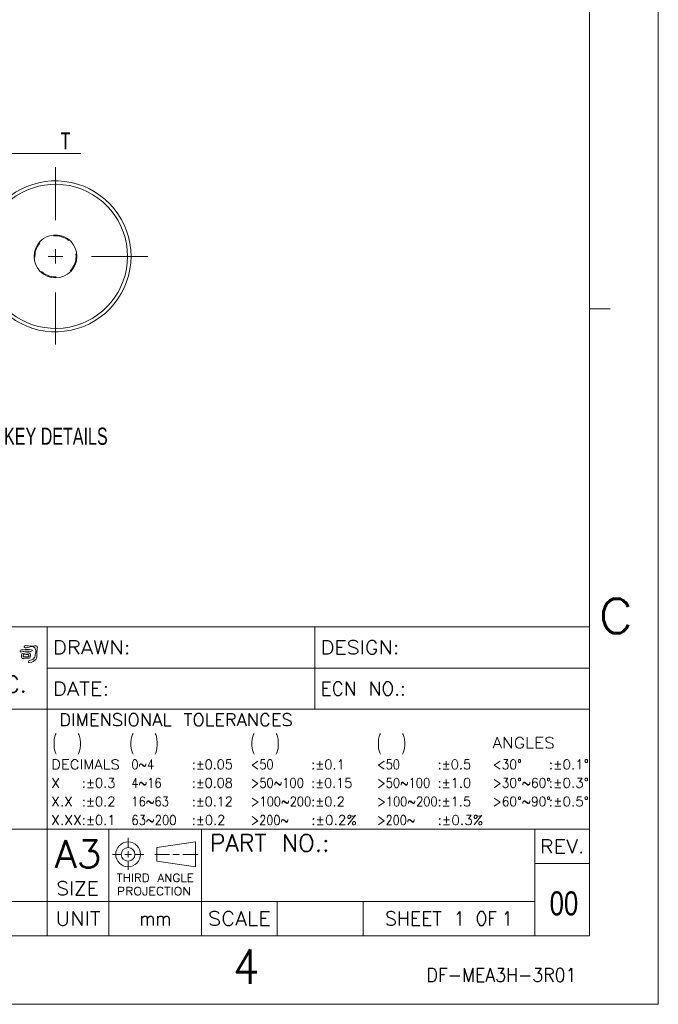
# Model space of a CAD drawing. Header units: millimetres. Extents: x -536 to -116, y 402 to 699.
# Tile 6 of 7: x -209 to -116, y 402 to 545. Entities that reach past the tile are written whole.
import ezdxf
from ezdxf.enums import TextEntityAlignment as Align

# ---------------------------------------------------------------- set-up
doc = ezdxf.new("R2010")
doc.units = ezdxf.units.MM
doc.header["$LTSCALE"] = 23.1
doc.linetypes.add('CENTER', pattern=[0.6, 0.375, -0.075, 0.075, -0.075])
doc.linetypes.add('HIDDEN', pattern=[0.2, 0.1, -0.1])
doc.layers.get('0').update_dxf_attribs({"linetype": 'CONTINUOUS'})
doc.layers.add('DEFAULT_1', color=7, linetype='CENTER')
doc.layers.add('DEFAULT_2', color=8, linetype='HIDDEN')
doc.styles.get("Standard").update_dxf_attribs({"font": 'txt', "width": 0.7})
doc.styles.add('TEXTSTYLE_0', font='txt.shx', dxfattribs={"width": 0.8})

msp = doc.modelspace()

# ---------------------------------------------------------------- linework, layer by layer
at = {"color": 7, "linetype": 'Continuous', "lineweight": 13}
for p, q in [((-115.79, 698.98), (-115.79, 401.98)), ((-125.79, 688.98), (-125.79, 456.98)), ((-125.79, 688.98), (-125.79, 411.98)), ((-210.603, 525.938), (-199.888, 525.938)), ((-202.518, 510.958), (-204.618, 510.958)), ((-203.568, 512.008), (-203.568, 509.908)), ((-125.79, 503.314), (-122.79, 503.314)), ((-125.79, 456.98), (-277.79, 456.98)), ((-204.79, 456.98), (-125.79, 456.98)), ((-204.79, 456.98), (-204.79, 444.98)), ((-204.79, 456.98), (-204.79, 427.48)), ((-165.79, 456.98), (-165.79, 444.98)), ((-165.79, 456.98), (-125.79, 456.98)), ((-125.79, 456.98), (-125.79, 444.98)), ((-204.79, 450.98), (-125.79, 450.98)), ((-277.79, 444.98), (-204.79, 444.98)), ((-125.79, 444.98), (-277.79, 444.98)), ((-204.79, 444.98), (-125.79, 444.98)), ((-204.79, 427.48), (-204.79, 444.98)), ((-204.79, 444.98), (-125.79, 444.98)), ((-204.79, 444.98), (-204.79, 427.48)), ((-125.79, 427.48), (-125.79, 444.98)), ((-277.79, 427.48), (-133.79, 427.48)), ((-277.79, 427.48), (-204.79, 427.48)), ((-125.79, 427.48), (-277.79, 427.48)), ((-204.79, 427.48), (-125.79, 427.48)), ((-204.79, 427.48), (-204.79, 416.98)), ((-195.79, 427.48), (-195.79, 416.98)), ((-193.005, 424.791), (-193.005, 426.216)), ((-182.29, 427.48), (-182.29, 416.98)), ((-133.79, 427.48), (-125.79, 427.48)), ((-133.79, 427.48), (-133.79, 411.98)), ((-133.79, 427.48), (-133.79, 416.98)), ((-133.79, 427.48), (-133.79, 411.98)), ((-125.79, 427.48), (-125.79, 411.98)), ((-183.197, 425.631), (-188.797, 424.831)), ((-188.797, 424.831), (-188.797, 422.831)), ((-183.197, 425.631), (-183.197, 422.031)), ((-193.957, 423.831), (-195.277, 423.831)), ((-193.477, 423.831), (-192.517, 423.831)), ((-192.997, 424.311), (-192.997, 423.351)), ((-192.037, 423.831), (-190.717, 423.831)), ((-186.963, 423.831), (-189.091, 423.831)), ((-186.483, 423.831), (-185.523, 423.831)), ((-185.043, 423.831), (-182.811, 423.831)), ((-192.997, 422.871), (-192.997, 421.551)), ((-188.797, 422.831), (-183.197, 422.031)), ((-133.79, 422.48), (-125.79, 422.48)), ((-125.79, 422.48), (-133.79, 422.48)), ((-277.79, 416.98), (-133.79, 416.98)), ((-277.79, 416.98), (-133.79, 416.98)), ((-133.79, 416.98), (-277.79, 416.98)), ((-204.79, 416.98), (-204.79, 411.98)), ((-195.79, 416.98), (-195.79, 411.98)), ((-182.29, 416.98), (-182.29, 411.98)), ((-171.29, 416.98), (-171.29, 411.98)), ((-158.79, 416.98), (-158.79, 411.98)), ((-133.79, 416.98), (-133.79, 411.98)), ((-125.79, 411.98), (-525.79, 411.98)), ((-277.79, 411.98), (-133.79, 411.98)), ((-133.79, 411.98), (-125.79, 411.98)), ((-535.79, 401.98), (-115.79, 401.98))]:
    msp.add_line(p, q, dxfattribs=at)
for centre, radius in [((-203.568, 510.958), 3.125), ((-192.997, 423.831), 1.8), ((-192.997, 423.831), 1)]:
    msp.add_circle(centre, radius, dxfattribs=at)
for radius, start, end in [(11, 203.90318, 156.09682), (10.5, 202.39269, 157.60731)]:
    msp.add_arc((-203.568, 510.958), radius, start, end, dxfattribs=at)
for points in [[(-208.273, 453.624), (-208.543, 453.614), (-208.721, 453.495), (-208.718, 453.344), (-208.451, 453.344), (-207.907, 453.416), (-207.268, 453.403), (-207.06, 453.423), (-206.93, 453.563), (-207.07, 453.621), (-208.273, 453.624)], [(-207.784, 453.929), (-206.585, 453.939), (-206.482, 453.669), (-206.506, 452.893), (-206.752, 452.329), (-207.374, 452.052), (-207.518, 451.933), (-207.439, 451.775), (-207.087, 451.799), (-206.318, 452.435), (-206.267, 452.931), (-206.222, 453.918), (-206.219, 454.056), (-206.274, 454.141), (-206.776, 454.185), (-207.757, 454.233), (-208.109, 454.172), (-208.14, 453.987), (-207.784, 453.929)], [(-207.555, 452.407), (-207.309, 452.455), (-207.237, 452.701), (-207.21, 452.839), (-207.275, 453.037), (-208.342, 453.078), (-208.475, 453.04), (-208.502, 452.596), (-208.502, 452.589), (-208.417, 452.383), (-208.195, 452.383), (-207.859, 452.414), (-207.555, 452.407)], [(-207.938, 452.91), (-207.491, 452.89), (-207.473, 452.787), (-207.491, 452.647), (-207.596, 452.626), (-208.16, 452.609), (-208.26, 452.623), (-208.284, 452.715), (-208.291, 452.872), (-207.938, 452.91)]]:
    msp.add_spline(points, degree=3, dxfattribs=at)
at = {"layer": 'DEFAULT_1', "color": 7, "linetype": 'CENTER', "lineweight": 13}
for p, q in [((-203.568, 516.208), (-203.568, 523.961)), ((-198.318, 510.958), (-190.098, 510.958)), ((-203.568, 505.708), (-203.568, 498.1))]:
    msp.add_line(p, q, dxfattribs=at)
at = {"layer": 'DEFAULT_2', "color": 8, "linetype": 'HIDDEN', "lineweight": 13}
msp.add_circle((-203.568, 510.958), 3, dxfattribs=at)

# ---------------------------------------------------------------- texts
at = {"color": 7, "lineweight": 13, "width": 0.7}
msp.add_text('T', height=2.5, dxfattribs=at).set_placement((-202.816, 526.528))
at = {"color": 7, "linetype": 'Continuous', "lineweight": 13, "width": 0.7}
msp.add_text('KEY DETAILS', height=2.5, dxfattribs=at).set_placement((-211.057, 483.502))
at = {"color": 7, "linetype": 'Continuous', "lineweight": 13, "style": 'TEXTSTYLE_0'}
for s, height, width, p, p2 in [('C', 5, 1.511152, (-124.484, 456.076), (-119.447, 456.076)), ('DRAWN:', 2, 1.060177, (-203.954, 452.98), (-192.646, 452.98)), ('DESIGN:', 2, 1.01159, (-164.954, 452.98), (-153.49, 452.98)), ('DELTA ELECTRONICS, INC. ', 2.4, 0.845739, (-250.563, 447.417), (-205.569, 447.417)), ('DATE:', 2, 1.026022, (-203.954, 446.98), (-195.746, 446.98)), ('ECN NO.:', 2, 0.978478, (-164.954, 446.98), (-152.56, 446.98)), (' DIMENSIONAL TOLERANCES', 1.8, 0.901487, (-204.728, 442.53), (-169.029, 442.53)), ('(   )', 2, 0.522305, (-203.954, 439.08), (-199.776, 439.08)), ('(   )', 2, 0.522305, (-192.753, 439.08), (-188.575, 439.08)), ('(   )', 2, 0.522305, (-175.128, 439.08), (-170.949, 439.08)), ('(   )', 2, 0.522305, (-156.728, 439.08), (-152.549, 439.08)), ('ANGLES', 1.6, 0.998469, (-139.928, 439.28), (-130.875, 439.28)), ('DECIMALS', 1.4, 0.971781, (-204.186, 436.23), (-194.21, 436.23)), ('0~4', 1.4, 0.947212, (-192.528, 436.23), (-189.212, 436.23)), (':%%p0.05', 1.4, 1.067689, (-183.728, 436.23), (-177.749, 436.23)), ('<50', 1.4, 1.01487, (-175.128, 436.23), (-171.812, 436.23)), (':%%p0.1', 1.4, 1.233107, (-166.328, 436.23), (-161.436, 436.23)), ('<50', 1.4, 1.01487, (-156.728, 436.23), (-153.412, 436.23)), (':%%p0.5', 1.4, 1.103307, (-147.928, 436.23), (-143.036, 436.23)), ('<30%%d', 1.4, 1.011565, (-139.928, 436.23), (-135.679, 436.23)), (':%%p0.1%%d', 1.4, 1.188706, (-131.728, 436.23), (-125.903, 436.23)), ('X', 1.4, 1.394052, (-204.186, 433.53), (-202.885, 433.53)), (':%%p0.3', 1.4, 1.103307, (-199.728, 433.53), (-194.836, 433.53)), ('4~16', 1.4, 0.943494, (-192.528, 433.53), (-188.125, 433.53)), (':%%p0.08', 1.4, 1.067689, (-183.728, 433.53), (-177.749, 433.53)), ('>50~100', 1.4, 0.972884, (-175.128, 433.53), (-167.41, 433.53)), (':%%p0.15', 1.4, 1.11411, (-166.328, 433.53), (-160.349, 433.53)), ('>50~100', 1.4, 0.972884, (-156.728, 433.53), (-149.01, 433.53)), (':%%p1.0', 1.4, 1.233107, (-147.928, 433.53), (-143.036, 433.53)), ('>30%%d~60%%d', 1.4, 0.933753, (-139.928, 433.53), (-131.431, 433.53)), (':%%p0.3%%d', 1.4, 1.08534, (-131.728, 433.53), (-125.903, 433.53)), ('X.X', 1.4, 1.122677, (-204.186, 430.83), (-201.043, 430.83)), (':%%p0.2', 1.4, 1.103307, (-199.728, 430.83), (-194.836, 430.83)), ('16~63', 1.4, 0.905061, (-192.528, 430.83), (-187.037, 430.83)), (':%%p0.12', 1.4, 1.11411, (-183.728, 430.83), (-177.749, 430.83)), ('>100~200', 1.4, 0.967687, (-175.128, 430.83), (-166.322, 430.83)), (':%%p0.2', 1.4, 1.103307, (-166.328, 430.83), (-161.436, 430.83)), ('>100~200', 1.4, 0.967687, (-156.728, 430.83), (-147.922, 430.83)), (':%%p1.5', 1.4, 1.164601, (-147.928, 430.83), (-143.036, 430.83)), ('>60%%d~90%%d', 1.4, 0.933753, (-139.928, 430.83), (-131.431, 430.83)), (':%%p0.5%%d', 1.4, 1.08534, (-131.728, 430.83), (-125.903, 430.83)), ('X.XX', 1.4, 1.05824, (-204.186, 428.13), (-199.742, 428.13)), (':%%p0.1', 1.4, 1.233107, (-199.728, 428.13), (-194.836, 428.13)), ('63~200', 1.4, 0.881041, (-192.528, 428.13), (-185.949, 428.13)), (':%%p0.2', 1.4, 1.103307, (-183.728, 428.13), (-178.836, 428.13)), ('>200~', 1.4, 0.950186, (-175.128, 428.13), (-169.585, 428.13)), (':%%p0.2%', 1.4, 1.135613, (-166.328, 428.13), (-159.703, 428.13)), ('>200~', 1.4, 0.950186, (-156.728, 428.13), (-151.185, 428.13)), (':%%p0.3%', 1.4, 1.135613, (-147.928, 428.13), (-141.303, 428.13)), ('PART NO.:', 2.5, 0.95049, (-181.09, 424.23), (-163.665, 424.23)), ('A3', 4, 1.023792, (-203.709, 421.886), (-196.884, 421.886)), ('REV.', 2, 0.975836, (-133.043, 423.98), (-126.537, 423.98)), ('THIRD ANGLE', 1.2, 0.907303, (-194.665, 419.809), (-183.415, 419.809)), ('SIZE', 2, 0.928996, (-203.458, 417.876), (-197.265, 417.876)), ('PROJECTION', 1.2, 0.963091, (-194.631, 417.867), (-183.845, 417.867)), ('UNIT', 2, 0.975836, (-203.543, 413.48), (-197.037, 413.48)), ('mm', 2, 1.391822, (-191.36, 413.48), (-186.721, 413.48)), ('SCALE', 2, 0.979819, (-181.363, 413.48), (-172.218, 413.48)), ('SHEET ', 2, 0.83891, (-155.588, 413.48), (-145.521, 413.48)), ('1', 2, 2.330855, (-145.521, 413.48), (-143.967, 413.48)), (' OF', 2, 0.871283, (-143.967, 413.48), (-139.32, 413.48)), ('1', 2, 2.330855, (-138.547, 413.48), (-136.993, 413.48)), ('4', 5, 1.165428, (-177.727, 404.985), (-173.842, 404.985)), ('DF-MEA3H-3R01', 2, 0.898304, (-149.557, 405.256), (-127.698, 405.256))]:
    msp.add_text(s, height=height, dxfattribs=dict(at, width=width)).set_placement(p, p2, align=Align.FIT)
at = {"lineweight": 13, "insert": (-131.612, 418.437), "char_height": 3.5, "width": 38.00591, "attachment_point": 1}
msp.add_mtext('{\\W0.8;00}', dxfattribs=at)

doc.saveas('drawing.dxf')
